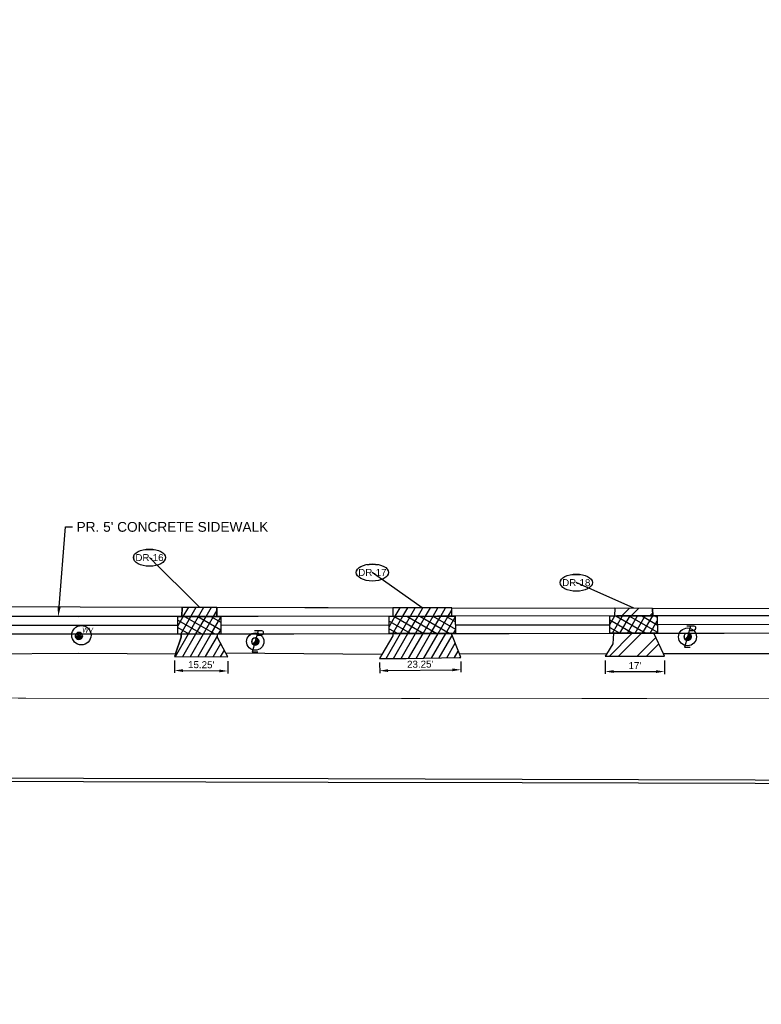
# Model space of a CAD drawing. Extents: x 193332 to 389459, y 288698 to 577709.
# Tile 7 of 10: x 194889 to 195102, y 288700 to 288982. Entities that reach past the tile are written whole.
import ezdxf
from ezdxf import colors
from ezdxf.entities.mleader import LeaderData, LeaderLine
from ezdxf.enums import TextEntityAlignment as Align
from ezdxf.math import Vec2, Vec3

# ---------------------------------------------------------------- set-up
doc = ezdxf.new("R2010")
doc.units = 0
doc.header["$MEASUREMENT"] = 0
doc.header["$PDSIZE"] = 5
doc.linetypes.add('c_p-bn-work-lim', pattern=[0.2, 0.1, -0.1])
for name, color, linetype, plot in [('0_Working', 4, 'Continuous', False), ('0_Working 4 Inch Length', 3, 'Continuous', False), ('0_Working Curb Ramp', 4, 'Continuous', False), ('0_Working Seeding', 3, 'Continuous', False)]:
    doc.layers.add(name, color=color, linetype=linetype, plot=plot)
for name, color, linetype in [('AN-Text-Notes-Balloon', 7, 'Continuous'), ('C_P-BN-Work-Lim', 2, 'c_p-bn-work-lim'), ('C_P-PV-Drive-Asph-Hatch', 228, 'Continuous'), ('C_P-PV-Drive-Conc', 254, 'Continuous'), ('C_P-PV-Drive-Conc-Hatch', 8, 'Continuous'), ('C_P-PV-Walk-Conc', 254, 'Continuous'), ('C_P-PV-Walk-Hatch-6IN', 250, 'Continuous'), ('C_P-PV-Walk-Text', 7, 'Continuous'), ('C_X-UT-Elec-Struc-WO', 7, 'Continuous'), ('C_X-UT-Wat-Struc', 154, 'Continuous'), ('C_X-UT-Wat-Struc-WO', 7, 'Continuous'), ('G_X-AN-Text-Dim', 251, 'Continuous')]:
    doc.layers.add(name, color=color, linetype=linetype)
doc.styles.add('CT_P-Dim', font='arial.ttf')
doc.styles.add('CT_P-Symb', font='arial.ttf')
doc.styles.add('CT_P-Text', font='arial.ttf')
doc.styles.add('CT_X-Symb-N', font='ARIALNI.TTF')
doc.styles.get("Standard").update_dxf_attribs({"font": 'simplex.shx'})
doc.dimstyles.new('CT_P-Dim-Eng_A', dxfattribs={"dimtxt": 0.1, "dimasz": 0.12, "dimexe": 0.035, "dimexo": 0.06, "dimgap": 0.035, "dimtad": 1, "dimdsep": 46, "dimtxsty": 'CT_P-Dim', "dimcen": 0, "dimclrd": 256, "dimclre": 256, "dimclrt": 256, "dimaunit": 1, "dimadec": 6, "dimazin": 0, "dimtfac": 0.75, "dimtix": 1, "dimtmove": 1, "dimatfit": 0, "dimfxl": 1, "dimtolj": 1, "dimtzin": 0, "dimlwd": -1, "dimlwe": -1, "dimarcsym": 0})
pattern_1 = [(59.99999999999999, (0, 0), (-1.623797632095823, 0.9375000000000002), [])]
pattern_2 = [(59.99999999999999, (0, 0), (-1.623797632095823, 0.9375000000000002), []), (150, (0, 0), (-0.9375000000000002, -1.623797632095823), [])]

# ---------------------------------------------------------------- blocks, each defined once
blk = doc.blocks.new('*D324')
at = {"layer": 'Defpoints', "color": 0, "transparency": 16777216}
for p in [(194933.7095521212, 288799.2325038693), (194948.9612145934, 288799.0823017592), (194948.921314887, 288795.0308483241)]:
    blk.add_point(p, dxfattribs=at)
at = {"layer": 'G_X-AN-Text-Dim', "transparency": 16777216}
for p, q in [((194933.6977348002, 288798.0325620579), (194933.6627589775, 288794.4810843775)), ((194948.9493972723, 288797.8823599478), (194948.9144214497, 288794.3308822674)), ((194936.0695360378, 288795.1574157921), (194946.5214312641, 288795.0544829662))]:
    blk.add_line(p, q, dxfattribs=at)
for points in [[(194936.0734751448, 288795.5573963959), (194936.0655969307, 288794.7574351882), (194933.6696524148, 288795.1810504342)], [(194946.5253703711, 288795.4544635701), (194946.517492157, 288794.6545023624), (194948.921314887, 288795.0308483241)]]:
    blk.add_solid(points, dxfattribs=at)
at = {"layer": 'G_X-AN-Text-Dim', "transparency": 16777216, "insert": (194941.3124330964, 288796.8270118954), "char_height": 2, "attachment_point": 5, "rotation": 359.4357553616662, "style": 'CT_P-Dim'}
blk.add_mtext("\\A1;15.25'", dxfattribs=at)
blk = doc.blocks.new('*D325')
at = {"layer": 'Defpoints', "color": 0, "transparency": 16777216}
for p in [(194992.3524218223, 288798.6549745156), (195015.5809057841, 288798.9282141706), (195015.6225022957, 288795.3920367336)]:
    blk.add_point(p, dxfattribs=at)
at = {"layer": 'G_X-AN-Text-Dim', "transparency": 16777216}
for p, q in [((194992.3665366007, 288797.4550575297), (194992.4022519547, 288794.4188455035)), ((195015.5950205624, 288797.7282971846), (195015.6307359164, 288794.6920851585)), ((194994.7938523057, 288795.1470266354), (195013.2226683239, 288795.3638071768))]:
    blk.add_line(p, q, dxfattribs=at)
for points in [[(194994.7891473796, 288795.546998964), (194994.7985572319, 288794.7470543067), (194992.394018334, 288795.1187970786)], [(195013.2179633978, 288795.7637795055), (195013.22737325, 288794.9638348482), (195015.6225022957, 288795.3920367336)]]:
    blk.add_solid(points, dxfattribs=at)
at = {"layer": 'G_X-AN-Text-Dim', "transparency": 16777216, "insert": (195003.9880076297, 288796.9771258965), "char_height": 2, "attachment_point": 5, "rotation": 0.6739465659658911, "style": 'CT_P-Dim'}
blk.add_mtext("\\A1;23.25'", dxfattribs=at)
blk = doc.blocks.new('*D309')
at = {"layer": 'Defpoints', "color": 0, "transparency": 16777216}
for p in [(195056.9530759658, 288799.2751602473), (195073.930168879, 288799.2597712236), (195073.9261886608, 288794.8688147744)]:
    blk.add_point(p, dxfattribs=at)
at = {"layer": 'G_X-AN-Text-Dim', "transparency": 16777216}
for p, q in [((195056.9519882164, 288798.0751607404), (195056.9484612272, 288794.1842040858)), ((195073.9290811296, 288798.0597717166), (195073.9255541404, 288794.168815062)), ((195059.3490947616, 288794.8820282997), (195071.5261896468, 288794.8709902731))]:
    blk.add_line(p, q, dxfattribs=at)
for points in [[(195059.3494573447, 288795.2820281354), (195059.3487321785, 288794.482028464), (195056.9490957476, 288794.8842037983)], [(195071.5265522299, 288795.2709901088), (195071.5258270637, 288794.4709904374), (195073.9261886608, 288794.8688147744)]]:
    blk.add_solid(points, dxfattribs=at)
at = {"layer": 'G_X-AN-Text-Dim', "transparency": 16777216, "insert": (195065.4391868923, 288796.5806013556), "char_height": 2, "attachment_point": 5, "rotation": 359.9480637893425, "style": 'CT_P-Dim'}
blk.add_mtext("\\A1;17'", dxfattribs=at)
blk = doc.blocks.new('C_P-AN-ML-Oval-L')
at = {"transparency": 16777216}
blk.add_wipeout([(0.18361845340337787, 0.06072959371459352), (0.19559400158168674, 0.05040263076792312), (0.20639877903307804, 0.03815130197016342), (0.2146310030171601, 0.02460991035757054), (0.2190127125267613, 0.012362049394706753), (0.2206212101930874, -0.0009294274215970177), (0.21876309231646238, -0.015254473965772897), (0.2135148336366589, -0.028808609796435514), (0.20544831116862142, -0.04136169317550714), (0.1955486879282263, -0.052399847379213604), (0.1836579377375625, -0.0626492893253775), (0.17076239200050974, -0.07157404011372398), (0.13952368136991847, -0.0876217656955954), (0.10799305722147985, -0.09872347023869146), (0.07499573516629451, -0.10653164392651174), (0.03816475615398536, -0.11159241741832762), (0.0006260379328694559, -0.11327288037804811), (-0.036420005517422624, -0.11163621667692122), (-0.07303490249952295, -0.10666267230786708), (-0.10509933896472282, -0.09919435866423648), (-0.13612894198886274, -0.08852520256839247), (-0.15088082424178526, -0.08190794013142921), (-0.16514719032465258, -0.0742365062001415), (-0.1783710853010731, -0.06564051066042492), (-0.19052379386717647, -0.05591429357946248), (-0.20245004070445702, -0.04353010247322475), (-0.21204603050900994, -0.02919619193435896), (-0.21741721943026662, -0.015577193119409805), (-0.2193539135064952, -0.000969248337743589), (-0.2174463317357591, 0.013534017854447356), (-0.21239396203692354, 0.02660885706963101), (-0.20546930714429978, 0.03772843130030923), (-0.19655270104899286, 0.0481863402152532), (-0.18421557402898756, 0.05928035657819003), (-0.1706655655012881, 0.06890041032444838), (-0.15533267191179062, 0.07771232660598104), (-0.13926074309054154, 0.08526351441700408), (-0.10588122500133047, 0.09701828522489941), (-0.0697357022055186, 0.10530698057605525), (-0.034894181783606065, 0.1098206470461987), (0.0006242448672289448, 0.11132421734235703), (0.03692001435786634, 0.10975403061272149), (0.07264519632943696, 0.10501330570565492), (0.10750990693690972, 0.0969125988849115), (0.13994398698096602, 0.08549480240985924), (0.17040477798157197, 0.0698483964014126)], dxfattribs=at)
blk.add_ellipse((0.0006291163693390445, -0.0009747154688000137), major_axis=(-0.2305741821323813, 0), ratio=0.5326205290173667, dxfattribs=at)
at = {"transparency": 16777216, "style": 'CT_P-Symb'}
blk.add_attdef('XX-X', text='', height=0.1, dxfattribs=at).set_placement((0.0006291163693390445, -0.0009747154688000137), align=Align.MIDDLE)
blk = doc.blocks.new('_None')
blk = doc.blocks.new('*D338')
at = {"layer": 'C_P-PV-Walk-Text', "transparency": 16777216}
for p, q in [((194659.7698745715, 288808.5830795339), (194659.7659954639, 288810.983076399)), ((194659.7661957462, 288806.1830704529), (194659.0737545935, 288806.1819512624)), ((194659.7678130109, 288805.1824717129), (194659.0753718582, 288805.1813525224)), ((194659.7737536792, 288806.1830826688), (194659.7753709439, 288805.1824839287)), ((194659.7792500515, 288802.7824870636), (194659.7831291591, 288800.3824901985))]:
    blk.add_line(p, q, dxfattribs=at)
for points in [[(194660.169874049, 288808.5837260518), (194659.369875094, 288808.582433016), (194659.7737536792, 288806.1830826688)], [(194660.179249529, 288802.7831335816), (194659.379250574, 288802.7818405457), (194659.7753709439, 288805.1824839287)]]:
    blk.add_solid(points, dxfattribs=at)
at = {"layer": 'Defpoints', "color": 0, "transparency": 16777216}
for p in [(194659.7753709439, 288805.1824839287), (194660.9661941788, 288806.1850100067), (194660.9678114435, 288805.1844112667)]:
    blk.add_point(p, dxfattribs=at)
at = {"layer": 'C_P-PV-Walk-Text', "transparency": 16777216, "insert": (389301.4956206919, 577613.1321056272), "char_height": 2, "attachment_point": 5, "rotation": 359, "style": 'CT_P-Dim'}
blk.add_mtext("\\A1;1'", dxfattribs=at)
blk = doc.blocks.new('C_X-UT-Wat-Valve-T-ADJ')
blk.add_wipeout([(5.684355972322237e-13, 0.046085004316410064), (-0.011927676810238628, 0.044514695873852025), (-0.023042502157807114, 0.03991078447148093), (-0.0325870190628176, 0.03258701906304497), (-0.039910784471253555, 0.023042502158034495), (-0.04451469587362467, 0.011927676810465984), (-0.04608500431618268, -3.410743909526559e-13), (-0.04451469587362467, -0.011927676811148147), (-0.03991078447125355, -0.023042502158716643), (-0.03258701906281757, -0.03258701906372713), (-0.023042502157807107, -0.03991078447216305), (-0.011927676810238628, -0.04451469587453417), (5.684243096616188e-13, -0.04608500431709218), (0.011927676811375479, -0.04451469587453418), (0.023042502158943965, -0.03991078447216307), (0.032587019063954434, -0.03258701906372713), (0.03991078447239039, -0.023042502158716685), (0.04451469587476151, -0.011927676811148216), (0.04608500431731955, -3.411576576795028e-13), (0.044514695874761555, 0.011927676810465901), (0.03991078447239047, 0.023042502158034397), (0.03258701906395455, 0.03258701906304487), (0.02304250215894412, 0.039910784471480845), (0.011927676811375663, 0.044514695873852)]).dxf.layer = 'C_X-UT-Wat-Struc-WO'
at = {"flags": 128}
blk.add_lwpolyline([(0.05103124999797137, -3.410596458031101e-13, 0.9999999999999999), (-0.05103124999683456, -3.410533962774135e-13, 0.9999999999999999)], format="xyb", close=True, dxfattribs=at)
at = {"insert": (0.04735822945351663, 0.1178278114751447), "char_height": 0.07, "width": 0.07784075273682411, "attachment_point": 1, "style": 'CT_X-Symb-N', "bg_fill": 3, "box_fill_scale": 1.1, "bg_fill_color": 256, "bg_fill_transparency": 0}
blk.add_mtext('WV', dxfattribs=at)
h = blk.add_hatch(color=248)
h.dxf.hatch_style = 1
h.paths.add_polyline_path([(-0.05103124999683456, -3.410535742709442e-13), (0.05103124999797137, -3.410605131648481e-13), (0.05005069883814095, -0.00995570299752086), (0.04714672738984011, -0.01952881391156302), (0.04243093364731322, -0.02835144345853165), (0.03608454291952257, -0.03608454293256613), (0.02835144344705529, -0.04243093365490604), (0.01952881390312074, -0.04714672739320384), (0.009955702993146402, -0.05005069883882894), (5.684341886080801e-13, -0.05103124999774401), (-0.009955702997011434, -0.05005069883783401), (-0.01952881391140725, -0.04714672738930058), (-0.02835144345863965, -0.04243093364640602), (-0.03608454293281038, -0.03608454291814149), (-0.04243093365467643, -0.02835144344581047), (-0.04714672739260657, -0.01952881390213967), (-0.05005069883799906, -0.009955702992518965)])
for p, q in [((-0.03608454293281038, -0.03608454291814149), (0.03608454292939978, 0.03608454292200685)), ((0.03608454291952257, -0.03608454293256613), (-0.03608454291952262, 0.03608454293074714))]:
    blk.add_line(p, q)
at = {"color": 153, "linetype": 'Continuous'}
blk.add_lwpolyline([(-0.05103124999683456, -3.410535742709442e-13), (0.05103124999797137, -3.410605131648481e-13), (0.05005069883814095, -0.00995570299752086), (0.04714672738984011, -0.01952881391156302), (0.04243093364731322, -0.02835144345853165), (0.03608454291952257, -0.03608454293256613), (0.02835144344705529, -0.04243093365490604), (0.01952881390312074, -0.04714672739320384), (0.009955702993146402, -0.05005069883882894), (5.684341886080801e-13, -0.05103124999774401), (-0.009955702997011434, -0.05005069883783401), (-0.01952881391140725, -0.04714672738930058), (-0.02835144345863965, -0.04243093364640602), (-0.03608454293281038, -0.03608454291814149), (-0.04243093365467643, -0.02835144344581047), (-0.04714672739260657, -0.01952881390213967), (-0.05005069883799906, -0.009955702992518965)], close=True, dxfattribs=at)
blk = doc.blocks.new('_C_P-UT-TELE-POLE ADJ')
blk.add_wipeout([(0.0007890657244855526, 0.05206151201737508), (0.008590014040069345, 0.051354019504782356), (0.017467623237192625, 0.0490500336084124), (0.02478300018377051, 0.045791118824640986), (0.03229896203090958, 0.04083871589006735), (0.03824962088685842, 0.03532690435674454), (0.043090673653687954, 0.029226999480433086), (0.047812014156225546, 0.020616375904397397), (0.05013752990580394, 0.01404463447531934), (0.05194561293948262, 0.003560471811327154), (0.05174995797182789, -0.005741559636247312), (0.049584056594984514, -0.015888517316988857), (0.046120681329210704, -0.02416415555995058), (0.041362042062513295, -0.03162601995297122), (0.03696832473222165, -0.03666560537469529), (0.02958298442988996, -0.04284706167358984), (0.02388628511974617, -0.04626520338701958), (0.01574190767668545, -0.04963079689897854), (0.006820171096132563, -0.05161888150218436), (-0.0022586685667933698, -0.05201847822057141), (-0.01045915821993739, -0.05100617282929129), (-0.020531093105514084, -0.047848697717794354), (-0.028959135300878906, -0.04327114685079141), (-0.034465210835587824, -0.039027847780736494), (-0.04096052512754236, -0.032144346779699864), (-0.04645912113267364, -0.023506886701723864), (-0.0497491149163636, -0.015363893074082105), (-0.05182142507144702, -0.00505604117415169), (-0.0516699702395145, 0.006421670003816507), (-0.04866044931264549, 0.018525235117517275), (-0.043604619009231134, 0.028454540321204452), (-0.03800536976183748, 0.035589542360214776), (-0.02966555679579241, 0.04278993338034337), (-0.02180336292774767, 0.04728252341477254), (-0.013795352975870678, 0.050206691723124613), (-0.007750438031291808, 0.051487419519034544)]).dxf.layer = 'C_X-UT-Elec-Struc-WO'
h = blk.add_hatch(color=248)
h.dxf.hatch_style = 1
edge = h.paths.add_edge_path()
edge.add_line((-0.03937700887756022, -0.03937700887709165), (0.0393770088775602, 0.03937700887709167))
edge.add_arc((2.42861286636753e-17, -5.204170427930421e-18), 0.05568750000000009, -90, 44.99999999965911, ccw=False)
edge.add_arc((-1.387778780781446e-17, 6.938893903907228e-18), 0.0556875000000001, 224.9999999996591, 270, ccw=False)
at = {"flags": 128}
blk.add_lwpolyline([(0.02796404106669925, 0.1000276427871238), (0.0820729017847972, 0.1000276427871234, 0.2117236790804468), (0.1203854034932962, 0.1164458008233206, 0.6747694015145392), (0.1009181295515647, 0.1657007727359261), (-0.01303437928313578, 0.1657007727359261)], format="xyb", dxfattribs=at)
for points in [[(0.04696668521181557, 0.1657007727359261), (0, -1.387778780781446e-17)], [(-0.01637964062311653, -0.05322410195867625), (-0.04571854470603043, -0.1546193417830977), (0.03945575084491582, -0.1546193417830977)]]:
    blk.add_lwpolyline(points, dxfattribs=at)
for points in [[(-0.05568750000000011, 6.819751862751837e-18, 0.9999999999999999), (0.05568750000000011, 0, 0.9999999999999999)], [(-0.03937700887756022, -0.03937700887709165), (0.0393770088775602, 0.03937700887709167, -0.6681786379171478), (0, -0.05568750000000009, -0.1989123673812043)]]:
    blk.add_lwpolyline(points, format="xyb", close=True, dxfattribs=at)

msp = doc.modelspace()

# ---------------------------------------------------------------- hatches: boundary and pattern name
at = {"layer": 'C_P-PV-Drive-Asph-Hatch', "transparency": 33554559}
h = msp.add_hatch(dxfattribs=at)
h.set_pattern_fill('ANSI32', color=250, scale=0.75)
h.set_pattern_definition([(45, (0, 0), (-3.97747564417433, 3.97747564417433), []), (45, (2.651650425, 0), (-3.97747564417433, 3.97747564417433), [])])
h.paths.add_polyline_path([(195059.7061979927, 288812.9968822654), (195059.5758865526, 288810.8286764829), (195070.5577736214, 288810.8464267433), (195070.5220611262, 288812.9695402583)])
h.paths.add_polyline_path([(195059.2753523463, 288805.8281945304), (195059.0940199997, 288802.8110699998), (195057.3168700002, 288799.8759900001), (195056.9530759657, 288799.2751602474), (195073.930168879, 288799.2597712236), (195073.5926899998, 288799.9846200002), (195070.8632878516, 288805.8469240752)])
at = {"layer": 'C_P-PV-Drive-Conc-Hatch'}
h = msp.add_hatch(dxfattribs=at)
h.set_pattern_fill('ANSI31', color=256, scale=0.75, angle=15)
h.set_pattern_definition(pattern_1)
h.paths.add_polyline_path([(194935.7570052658, 288810.6285453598), (194935.8516282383, 288813.3221824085), (194945.7594576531, 288813.2971357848), (194945.8210461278, 288810.6448120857)])
h.paths.add_polyline_path([(194935.5813538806, 288805.6282682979), (194935.55063, 288804.7536499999), (194933.9366600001, 288799.9135699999), (194933.7095521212, 288799.2325038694), (194948.9612145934, 288799.0823017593), (194948.3972299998, 288800.1273400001), (194945.9604199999, 288804.6426399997), (194945.9371444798, 288805.6450063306)])
h = msp.add_hatch(dxfattribs=at)
h.set_pattern_fill('ANSI31', color=256, scale=0.75, angle=15)
h.set_pattern_definition(pattern_1)
h.paths.add_polyline_path([(194996.1388205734, 288813.1619063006), (194996.1363894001, 288810.7261378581), (195013.0320216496, 288810.7534466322), (195013.0194713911, 288813.1158008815)])
h.paths.add_polyline_path([(194996.1313988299, 288805.7261351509), (194996.1307399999, 288805.0660600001), (194993.0282700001, 288799.8017600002), (194992.3524218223, 288798.6549745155), (195000.01719, 288798.5794899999), (195015.1673900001, 288798.9232700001), (195015.5809057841, 288798.9282141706), (195015.1920099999, 288799.9426099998), (195013.0599099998, 288805.50398), (195013.0585844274, 288805.7534945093)])
at = {"layer": 'C_P-PV-Walk-Hatch-6IN'}
h = msp.add_hatch(dxfattribs=at)
h.set_pattern_fill('ANSI37', color=256, scale=0.75, angle=15)
h.set_pattern_definition(pattern_2)
h.paths.add_polyline_path([(194934.5813551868, 288805.626652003), (194934.5732736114, 288810.6266320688), (194946.9290615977, 288810.6466029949), (194946.9371457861, 288805.6450063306)])
h = msp.add_hatch(dxfattribs=at)
h.set_pattern_fill('ANSI37', color=256, scale=0.75, angle=15)
h.set_pattern_definition(pattern_2)
h.paths.add_polyline_path([(194995.1314001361, 288805.724518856), (194995.1233159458, 288810.7261167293), (195014.0320271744, 288810.7550629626), (195014.0585899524, 288805.7551108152)])
h = msp.add_hatch(dxfattribs=at)
h.set_pattern_fill('ANSI37', color=256, scale=0.75, angle=15)
h.set_pattern_definition(pattern_2)
h.paths.add_polyline_path([(195058.27535104, 288805.8281945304), (195058.2672720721, 288810.8265613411), (195071.855207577, 288810.8469074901), (195071.8632865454, 288805.84854037)])

# ---------------------------------------------------------------- linework, layer by layer
at = {"layer": '0_Working'}
for centre, radius in [((194956.77096, 288803.45494), 2.463353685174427), ((195080.5061, 288804.8016799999), 2.55158207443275)]:
    msp.add_circle(centre, radius, dxfattribs=at)
at = {"layer": '0_Working 4 Inch Length', "flags": 128}
for points in [[(194946.9331036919, 288808.1458046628), (194995.1273580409, 288808.2253177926)], [(195014.0453085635, 288808.2550868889), (195058.2714284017, 288808.2550868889)]]:
    msp.add_lwpolyline(points, dxfattribs=at)
at = {"layer": '0_Working Curb Ramp'}
for points in [[(194934.5813551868, 288805.626652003), (194934.5732736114, 288810.6266320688), (194946.9290615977, 288810.6466029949), (194946.9371457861, 288805.6450063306)], [(194995.1314001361, 288805.724518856), (194995.1233159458, 288810.7261167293), (195014.0320271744, 288810.7550629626), (195014.0585899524, 288805.7551108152)], [(195058.27535104, 288805.8281945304), (195058.2672720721, 288810.8265613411), (195071.855207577, 288810.8469074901), (195071.8632865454, 288805.84854037)]]:
    msp.add_lwpolyline(points, close=True, dxfattribs=at)
at = {"layer": '0_Working Seeding', "flags": 128}
for points in [[(194877.3579441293, 288810.6522122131), (194877.3579441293, 288813.4711908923), (194935.8516282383, 288813.3221824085), (194935.7570052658, 288810.6285453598)], [(194945.8210461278, 288810.6448120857), (194945.8210461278, 288813.2969800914), (194996.1388205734, 288813.1619063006), (194996.1388205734, 288811.0001221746), (194996.1363909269, 288810.7276675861)], [(195013.0320211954, 288810.7535321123), (195013.0320211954, 288813.1157666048), (195059.7061979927, 288812.9968822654), (195059.5758865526, 288810.8286764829)], [(195070.5220611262, 288812.9695402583), (195070.5577736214, 288810.8464267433), (195124.6974685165, 288810.9341872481), (195124.6933960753, 288812.8277962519)]]:
    msp.add_lwpolyline(points, close=True, dxfattribs=at)
at = {"layer": '0_Working Seeding', "elevation": 1112.142, "flags": 128}
msp.add_lwpolyline([(195015.1920099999, 288799.9426099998), (195013.0599099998, 288805.50398), (195013.0585844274, 288805.7534945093), (195059.2753523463, 288805.8281945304), (195059.0940199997, 288802.8110699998), (195057.3168700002, 288799.8759900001)], close=True, dxfattribs=at)
at = {"layer": 'C_P-BN-Work-Lim', "color": 7, "const_width": 0.2, "flags": 128}
msp.add_lwpolyline([(194622.1893997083, 288787.330492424), (194631.1713, 288787.25134), (194677.80404, 288787.3561099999), (194720.69787, 288787.0872299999), (194765.01748, 288787.1722099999), (194811.78713, 288787.36424), (194858.31907, 288787.38157), (194906.01071, 288787.1927), (194950.22397, 288787.23116), (194998.84679, 288787.16472), (195044.75145, 288787.1676899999), (195084.6716, 288787.1482600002), (195129.70928, 288787.03653), (195174.97464, 288786.87637), (195219.01537, 288786.97513), (195258.53387, 288786.79562), (195304.58188, 288787.1776299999), (195354.04688, 288786.59824), (195400.59061, 288787.2306), (195451.24483, 288786.67755), (195496.30085, 288786.51709), (195540.88984, 288786.3366599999), (195590.26658, 288786.24077), (195635.67551, 288786.5384899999), (195683.12708, 288786.25501), (195692.2527450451, 288786.3392554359), (195692.0190649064, 288811.652041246), (195672.6558843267, 288811.4096231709), (195597.6269114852, 288811.6047135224), (195537.6118254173, 288811.7584576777), (195472.585468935, 288811.9330094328), (195412.5703894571, 288812.087082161), (195342.5425240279, 288812.2618985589), (195277.5161609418, 288812.4361231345), (195217.501081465, 288812.5901966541), (195152.484362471, 288812.7543827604), (195082.4567011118, 288812.9393700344), (195017.4301405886, 288813.1037542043), (194957.4152585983, 288813.2676703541), (194892.3886980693, 288813.432055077), (194829.3729107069, 288813.5961302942), (194759.3452493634, 288813.7811191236), (194694.3288584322, 288813.9453006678), (194643.7719542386, 288814.0795878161), (194603.0621451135, 288814.1841038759), (194603.0392635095, 288787.4992517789), (194213.80532, 288787.64447), (193817.1531306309, 288787.8325868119), (193817.3272139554, 288764.040245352), (193975.2598955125, 288765.1148454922), (194035.3172022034, 288765.5604950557), (194095.3340855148, 288765.4963026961), (194155.3492957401, 288765.3323764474), (194212.3636740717, 288765.1886268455), (194272.3889298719, 288765.0346731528), (194332.4043375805, 288764.8805891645), (194392.4194172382, 288764.7265119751), (194452.4446730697, 288764.5725590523), (194512.459555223, 288764.4086408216), (194572.4848044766, 288764.2543603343), (194622.1278967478, 288764.1253924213)], close=True, dxfattribs=at)
at = {"layer": 'C_P-PV-Drive-Asph-Hatch', "color": 250, "transparency": 33554559, "flags": 128}
for points in [[(195059.7061979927, 288812.9968822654), (195059.5758865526, 288810.8286764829), (195070.5577736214, 288810.8464267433), (195070.5220611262, 288812.9695402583)], [(195059.2753523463, 288805.8281945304), (195059.0940199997, 288802.8110699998), (195057.3168700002, 288799.8759900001), (195056.9530759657, 288799.2751602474), (195073.930168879, 288799.2597712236), (195073.5926899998, 288799.9846200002), (195070.8632878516, 288805.8469240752)]]:
    msp.add_lwpolyline(points, close=True, dxfattribs=at)
at = {"layer": 'C_P-PV-Drive-Conc', "flags": 128}
for points in [[(194935.7570052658, 288810.6285453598), (194935.8516282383, 288813.3221824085), (194945.7594576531, 288813.2971357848), (194945.8210461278, 288810.6448120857)], [(194996.1388205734, 288813.1619063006), (194996.1363894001, 288810.7261378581), (195013.0320216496, 288810.7534466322), (195013.0194713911, 288813.1158008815)], [(194935.5813538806, 288805.6282682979), (194935.55063, 288804.7536499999), (194933.9366600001, 288799.9135699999), (194933.7095521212, 288799.2325038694), (194948.9612145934, 288799.0823017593), (194948.3972299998, 288800.1273400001), (194945.9604199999, 288804.6426399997), (194945.9371444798, 288805.6450063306)], [(194996.1313988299, 288805.7261351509), (194996.1307399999, 288805.0660600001), (194993.0282700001, 288799.8017600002), (194992.3524218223, 288798.6549745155), (195000.01719, 288798.5794899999), (195015.1673900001, 288798.9232700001), (195015.5809057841, 288798.9282141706), (195015.1920099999, 288799.9426099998), (195013.0599099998, 288805.50398), (195013.0585844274, 288805.7534945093)]]:
    msp.add_lwpolyline(points, close=True, dxfattribs=at)
at = {"layer": 'C_P-PV-Walk-Hatch-6IN', "flags": 128}
for points in [[(194934.5813551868, 288805.626652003), (194934.5732736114, 288810.6266320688), (194946.9290615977, 288810.6466029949), (194946.9371457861, 288805.6450063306)], [(194995.1314001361, 288805.724518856), (194995.1233159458, 288810.7261167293), (195014.0320271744, 288810.7550629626), (195014.0585899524, 288805.7551108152)], [(195058.27535104, 288805.8281945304), (195058.2672720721, 288810.8265613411), (195071.855207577, 288810.8469074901), (195071.8632865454, 288805.84854037)]]:
    msp.add_lwpolyline(points, close=True, dxfattribs=at)
at = {"layer": 'Defpoints', "color": 2, "flags": 128}
msp.add_lwpolyline([(194332.4069049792, 288765.8805858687), (194392.4219845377, 288765.7265086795), (194452.4472378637, 288765.5725557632), (194512.4622865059, 288765.4086370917), (194572.4873747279, 288765.2543570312), (194647.5062058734, 288765.0594654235), (194717.5339700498, 288764.8846459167), (194782.5506704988, 288764.7102877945), (194847.5669051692, 288764.5461070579), (194907.5921994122, 288764.3918278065), (194977.6097622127, 288764.207371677), (195033.1439873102, 288764.0634605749), (195133.1858283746, 288763.806225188), (195179.7408348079, 288763.6826682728), (195244.767267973, 288763.5179570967), (195299.7814488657, 288763.374310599), (195359.8070555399, 288763.220366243)], dxfattribs=at)
at = {"layer": 'Defpoints', "flags": 128}
msp.add_lwpolyline([(194332.4043375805, 288764.8805891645), (194392.4194172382, 288764.7265119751), (194452.4446730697, 288764.5725590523), (194512.459555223, 288764.4086408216), (194572.4848044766, 288764.2543603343), (194647.5036079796, 288764.059468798), (194717.5314736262, 288763.8846490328), (194782.5479887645, 288763.7102913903), (194847.5643799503, 288763.5461102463), (194907.5896291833, 288763.3918311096), (194977.6071277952, 288763.2073751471), (195033.1413959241, 288763.0634639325), (195133.1832571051, 288762.8062284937), (195179.7381808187, 288762.6826717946), (195244.764734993, 288762.5179603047), (195299.7788377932, 288762.3743140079), (195359.803765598, 288762.2203713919)], dxfattribs=at)

# ---------------------------------------------------------------- dimensions: what is measured, and where the dimension line sits
at = {"layer": 'G_X-AN-Text-Dim'}
dim = msp.add_aligned_dim(p1=(194933.7095521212, 288799.2325038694), p2=(194948.9612145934, 288799.0823017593), distance=-4.051649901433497, dimstyle='CT_P-Dim-Eng_A', override={"dimpost": "'"}, dxfattribs=at)
dim.commit()
dim.dimension.update_dxf_attribs({"geometry": '*D324', "text_midpoint": (194941.3124330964, 288796.8270118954)})
for p1, p2, distance, text, picture, middle in [((195056.9530759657, 288799.2751602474), (195073.930168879, 288799.2597712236), -4.390958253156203, "17'", '*D309', (195065.4391868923, 288796.5806013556)), ((194992.3524218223, 288798.6549745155), (195015.5809057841, 288798.9282141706), -3.536422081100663, "23.25'", '*D325', (195003.9880076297, 288796.9771258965))]:
    dim = msp.add_aligned_dim(p1=p1, p2=p2, distance=distance, text=text, dimstyle='CT_P-Dim-Eng_A', override={"dimpost": "'"}, dxfattribs=at)
    dim.commit()
    dim.dimension.update_dxf_attribs({"geometry": picture, "text_midpoint": middle})

# ---------------------------------------------------------------- leaders
at = {"layer": 'AN-Text-Notes-Balloon'}
ml = msp.add_multileader_block('Standard', dxfattribs=at)
ml.set_content('C_P-AN-ML-Oval-L', color=256, scale=20)
ml.set_attribute('XX-X', 'DR-16', width=0)
ml.set_leader_properties(color=256, linetype='ByLayer', lineweight=-1)
ml.set_arrow_properties(name='NONE')
ml.build(insert=Vec2(0, 0))
ml.multileader.update_dxf_attribs({"has_dogleg": 0, "text_right_attachment_type": 3, "dogleg_length": 0.06, "arrow_head_size": 2.4, "scale": 20, "block_connection_type": 1})
ctx = ml.context
ctx.base_point, ctx.scale, ctx.char_height, ctx.arrow_head_size, ctx.landing_gap_size, ctx.plane_origin = Vec3(194926.4889717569, 288827.5234335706), 20, 1.6, 2.4, 0.5, Vec3(194921.2972509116, 288827.9883008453)
ctx.right_attachment, ctx.attachment_type = 3, 1
notes = []
notes.append((ctx, [(1, (1, 1, 0), (194927.6889717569, 288827.5234335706), (-1, 0), 1.2, [(0, [(194940.8055429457, 288813.3096590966)], 0, [])])]))
ctx.block.insert = Vec3(194926.4889717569, 288827.5234335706)
ml = msp.add_multileader_block('Standard', dxfattribs=at)
ml.set_content('C_P-AN-ML-Oval-L', color=256, scale=20)
ml.set_attribute('XX-X', 'DR-17', width=0)
ml.set_leader_properties(color=256, linetype='ByLayer', lineweight=-1)
ml.set_arrow_properties(name='NONE')
ml.build(insert=Vec2(0, 0))
ml.multileader.update_dxf_attribs({"has_dogleg": 0, "text_right_attachment_type": 3, "dogleg_length": 0.06, "arrow_head_size": 2.4, "scale": 20, "block_connection_type": 1})
ctx = ml.context
ctx.base_point, ctx.scale, ctx.char_height, ctx.arrow_head_size, ctx.landing_gap_size, ctx.plane_origin = Vec3(194990.2827612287, 288823.2712399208), 20, 1.6, 2.4, 0.5, Vec3(194985.0910403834, 288823.7361071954)
ctx.right_attachment, ctx.attachment_type = 3, 1
notes.append((ctx, [(1, (1, 1, 0), (194991.4827612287, 288823.2712399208), (-1, 0), 1.2, [(0, [(195004.5791459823, 288813.1388535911)], 0, [])])]))
ctx.block.insert = Vec3(194990.2827612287, 288823.2712399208)
ml = msp.add_multileader_block('Standard', dxfattribs=at)
ml.set_content('C_P-AN-ML-Oval-L', color=256, scale=20)
ml.set_attribute('XX-X', 'DR-18', width=0)
ml.set_leader_properties(color=256, linetype='ByLayer', lineweight=-1)
ml.set_arrow_properties(name='NONE')
ml.build(insert=Vec2(0, 0))
ml.multileader.update_dxf_attribs({"has_dogleg": 0, "text_right_attachment_type": 3, "dogleg_length": 0.06, "arrow_head_size": 2.4, "scale": 20, "block_connection_type": 1})
ctx = ml.context
ctx.base_point, ctx.scale, ctx.char_height, ctx.arrow_head_size, ctx.landing_gap_size, ctx.plane_origin = Vec3(195048.6470995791, 288820.3517975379), 20, 1.6, 2.4, 0.5, Vec3(195045.5730032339, 288818.8762991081)
ctx.right_attachment, ctx.attachment_type = 3, 1
notes.append((ctx, [(1, (1, 1, 0), (195049.8470995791, 288820.3517975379), (-1, 0), 1.2, [(0, [(195065.1141295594, 288812.9832112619)], 0, [])])]))
ctx.block.insert = Vec3(195048.6470995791, 288820.3517975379)
at = {"layer": 'C_P-PV-Walk-Text'}
ml = msp.add_multileader_mtext('Standard', dxfattribs=at)
ml.set_content('PR. SCHOOL CROSSING AHEAD ASSEMBLY SIGN\\PS1-1\\PS4-3P\\PW16-2APS', color=256, style='CT_P-Text')
ml.set_leader_properties(color=256)
ml.build(insert=Vec2(0, 0))
ml.multileader.update_dxf_attribs({"dogleg_length": 0.1, "arrow_head_size": 2.8, "scale": 20})
ctx = ml.context
ctx.base_point, ctx.scale, ctx.char_height, ctx.arrow_head_size, ctx.landing_gap_size, ctx.plane_origin = Vec3(194790.7231639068, 288859.2770082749), 20, 2.8, 2.8, 1.2, Vec3(194924.815235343, 288888.2879607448)
notes.append((ctx, [(0, (1, 1, 0), (194788.7231639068, 288859.2770082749), (1, 0), 2, [(0, [(194762.3860708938, 288814.1510423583)], 0, [])])]))
ctx.mtext.insert, ctx.mtext.width, ctx.mtext.defined_height, ctx.mtext.flow_direction = Vec3(194791.9231639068, 288860.7008827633), 35.24764529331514, 1.017053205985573, 5
ml = msp.add_multileader_mtext('Standard', dxfattribs=at)
ml.set_content("PR. 5' CONCRETE SIDEWALK", color=256, style='CT_P-Text')
ml.set_leader_properties(color=256)
ml.build(insert=Vec2(0, 0))
ml.multileader.update_dxf_attribs({"text_right_attachment_type": 3, "dogleg_length": 0.1, "arrow_head_size": 2.8, "scale": 20})
ctx = ml.context
ctx.base_point, ctx.scale, ctx.char_height, ctx.arrow_head_size, ctx.landing_gap_size, ctx.plane_origin = Vec3(194904.430832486, 288836.2782440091), 20, 2.8, 2.8, 1.2, Vec3(194987.9166582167, 288850.0968838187)
ctx.right_attachment = 3
notes.append((ctx, [(0, (1, 1, 0), (194902.430832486, 288836.2782440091), (1, 0), 2, [(0, [(194900.3966484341, 288810.5954849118)], 0, [])])]))
ctx.mtext.insert, ctx.mtext.width, ctx.mtext.defined_height, ctx.mtext.flow_direction = Vec3(194905.630832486, 288837.7021184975), 39.41655938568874, 12.33208149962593, 5
ml = msp.add_multileader_mtext('Standard', dxfattribs=at)
ml.set_content("PR. 5' CONCRETE SIDEWALK", color=256, style='CT_P-Text')
ml.set_leader_properties(color=256)
ml.build(insert=Vec2(0, 0))
ml.multileader.update_dxf_attribs({"dogleg_length": 0.1, "arrow_head_size": 2.8, "scale": 20})
ctx = ml.context
ctx.base_point, ctx.scale, ctx.char_height, ctx.arrow_head_size, ctx.landing_gap_size, ctx.plane_origin = Vec3(195539.1732333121, 288829.9967051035), 20, 2.8, 2.8, 1.2, Vec3(195686.4574386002, 288848.5794194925)
ctx.text_align_type = 2
notes.append((ctx, [(1, (1, 1, 0), (195576.6269850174, 288829.9967051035), (-1, 0), 2, [(0, [(195591.8614856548, 288811.1157131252)], 0, [])])]))
ctx.mtext.insert, ctx.mtext.width, ctx.mtext.defined_height, ctx.mtext.alignment, ctx.mtext.flow_direction = Vec3(195573.4269850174, 288831.4205795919), 39.41655938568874, 12.33208149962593, 3, 5
ml = msp.add_multileader_mtext('Standard', dxfattribs=at)
ml.set_content("10' SIDEWALK TRANSITION FROM 5' TO 4' BETWEEN STA 2+66.90' AND 3+09.50'", color=256, style='CT_P-Text')
ml.set_leader_properties(color=256)
ml.build(insert=Vec2(0, 0))
ml.multileader.update_dxf_attribs({"text_right_attachment_type": 3, "dogleg_length": 0.1, "arrow_head_size": 2.8, "scale": 20})
ctx = ml.context
ctx.base_point, ctx.scale, ctx.char_height, ctx.arrow_head_size, ctx.landing_gap_size, ctx.plane_origin = Vec3(194118.9071308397, 288795.6200429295), 20, 2.8, 2.8, 1.2, Vec3(194197.6572404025, 288806.1686828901)
ctx.right_attachment = 3
notes.append((ctx, [(0, (1, 1, 0), (194116.9071308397, 288795.6200429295), (1, 0), 2, [(1, [(194084.0414621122, 288771.50672157), (194126.7115862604, 288771.410175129)], 0, [])])]))
ctx.mtext.insert, ctx.mtext.width, ctx.mtext.defined_height, ctx.mtext.flow_direction = Vec3(194120.1071308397, 288797.0448723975), 78.15678581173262, 1.017053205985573, 5
ml = msp.add_multileader_mtext('Standard', dxfattribs=at)
ml.set_content('PR. SCHOOL CROSSING AHEAD ASSEMBLY SIGN\\PS1-1\\PS4-3P\\PW16-2APS', color=256, style='CT_P-Text')
ml.set_leader_properties(color=256)
ml.build(insert=Vec2(0, 0))
ml.multileader.update_dxf_attribs({"dogleg_length": 0.1, "arrow_head_size": 2.8, "scale": 20})
ctx = ml.context
ctx.base_point, ctx.scale, ctx.char_height, ctx.arrow_head_size, ctx.landing_gap_size, ctx.plane_origin = Vec3(194400.9886489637, 288748.0047259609), 20, 2.8, 2.8, 1.2, Vec3(194441.223547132, 288785.9574386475)
notes.append((ctx, [(0, (1, 1, 0), (194398.9886489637, 288748.0047259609), (1, 0), 2, [(0, [(194391.1134989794, 288772.8662975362)], 0, [])])]))
ctx.mtext.insert, ctx.mtext.width, ctx.mtext.defined_height, ctx.mtext.flow_direction = Vec3(194402.1886489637, 288749.4286004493), 45.86128785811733, 1.017053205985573, 5
ml = msp.add_multileader_mtext('Standard', dxfattribs=at)
ml.set_content('EX. SCHOOL SIGN TO BE REPLACED WITH SOLAR FLASHING SCHOOL CROSSING ASSEMBLY SIGN\\PS1-1 AND \\PW16-7P\\P ', color=256, style='CT_P-Text')
ml.set_leader_properties(color=256)
ml.build(insert=Vec2(0, 0))
ml.multileader.update_dxf_attribs({"dogleg_length": 0.1, "arrow_head_size": 2.8, "scale": 20})
ctx = ml.context
ctx.base_point, ctx.scale, ctx.char_height, ctx.arrow_head_size, ctx.landing_gap_size, ctx.plane_origin = Vec3(194593.1896974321, 288711.1483985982), 20, 2.8, 2.8, 1.2, Vec3(194678.9172279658, 288744.4728061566)
notes.append((ctx, [(0, (1, 1, 0), (194591.1896974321, 288711.1483985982), (1, 0), 2, [(0, [(194580.73062, 288772.20418)], 0, [])])]))
ctx.mtext.insert, ctx.mtext.width, ctx.mtext.defined_height, ctx.mtext.flow_direction = Vec3(194594.3896974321, 288712.5483985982), 47.20207912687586, 2.196395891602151, 5
ml = msp.add_multileader_mtext('Standard', dxfattribs=at)
ml.set_content("PR. 5' CONCRETE SIDEWALK", color=256, style='CT_P-Text')
ml.set_leader_properties(color=256)
ml.build(insert=Vec2(0, 0))
ml.multileader.update_dxf_attribs({"text_right_attachment_type": 3, "dogleg_length": 0.1, "arrow_head_size": 2.8, "scale": 20})
ctx = ml.context
ctx.base_point, ctx.scale, ctx.char_height, ctx.arrow_head_size, ctx.landing_gap_size, ctx.plane_origin = Vec3(194400.7423634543, 288721.7565058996), 20, 2.8, 2.8, 1.2, Vec3(194483.7803885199, 288760.4241511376)
ctx.right_attachment = 3
notes.append((ctx, [(0, (1, 1, 0), (194398.7423634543, 288721.7565058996), (1, 0), 2, [(0, [(194383.9185710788, 288765.7483395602)], 0, [])])]))
ctx.mtext.insert, ctx.mtext.width, ctx.mtext.defined_height, ctx.mtext.flow_direction = Vec3(194401.9423634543, 288723.180380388), 39.41655938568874, 12.33208149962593, 5
ml = msp.add_multileader_mtext('Standard', dxfattribs=at)
ml.set_content('EX. 36" TREE TO BE REMOVED', color=256, style='CT_P-Text')
ml.set_leader_properties(color=256)
ml.build(insert=Vec2(0, 0))
ml.multileader.update_dxf_attribs({"text_right_attachment_type": 3, "dogleg_length": 0.1, "arrow_head_size": 2.8, "scale": 20})
ctx = ml.context
ctx.base_point, ctx.scale, ctx.char_height, ctx.arrow_head_size, ctx.landing_gap_size, ctx.plane_origin = Vec3(194469.9090516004, 288746.6469416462), 20, 2.8, 2.8, 1.2, Vec3(194472.6998748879, 288777.5542342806)
ctx.right_attachment = 3
notes.append((ctx, [(0, (1, 1, 0), (194467.9090516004, 288746.6469416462), (1, 0), 2, [(0, [(194431.6033477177, 288759.9653425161)], 0, [])])]))
ctx.mtext.insert, ctx.mtext.width, ctx.mtext.defined_height, ctx.mtext.flow_direction = Vec3(194471.1090516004, 288748.0708161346), 37.29130150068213, 1.017053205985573, 5
for ctx, leaders in notes:
    for number, flags, end, landing, length, lines in leaders:
        leader = LeaderData()
        leader.index, (leader.has_last_leader_line, leader.has_dogleg_vector, leader.attachment_direction) = number, flags
        leader.last_leader_point, leader.dogleg_vector, leader.dogleg_length = Vec3(end), Vec3(landing), length
        for number, points, colour, breaks in lines:
            line = LeaderLine()
            line.index, line.vertices, line.color, line.breaks = number, Vec3.list(points), colors.encode_raw_color(colour), breaks
            leader.lines.append(line)
        ctx.leaders.append(leader)

# ---------------------------------------------------------------- next in the draw order: block references
at = {"layer": 'C_X-UT-Wat-Struc', "xscale": 20, "yscale": 20}
msp.add_blockref('C_X-UT-Wat-Valve-T-ADJ', (194906.29864, 288805.08094), dxfattribs=at)

# ---------------------------------------------------------------- next in the draw order: linework, layer by layer
at = {"layer": '0_Working'}
msp.add_circle((194907.0037575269, 288805.2804375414), 2.765684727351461, dxfattribs=at)
at = {"layer": '0_Working 4 Inch Length', "flags": 128}
msp.add_lwpolyline([(194878.3335838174, 288808.1492210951), (194934.5773143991, 288808.1266420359)], dxfattribs=at)
at = {"layer": '0_Working Seeding', "flags": 128}
msp.add_lwpolyline([(194877.3091859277, 288805.6521276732), (194877.3091859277, 288804.563056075), (194879.3935599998, 288799.9547999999), (194906.2457599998, 288800.1084500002), (194933.9366600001, 288799.9135699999), (194935.55063, 288804.7536499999), (194935.5813492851, 288805.6281374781)], close=True, dxfattribs=at)
at = {"layer": 'C_P-PV-Walk-Conc', "flags": 128}
msp.add_lwpolyline([(194615.3519049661, 288806.2973242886), (194906.2983396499, 288805.5809382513), (195214.20519, 288806.0786071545), (195332.1433240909, 288805.6804495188), (195578.0449441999, 288806.1420799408), (195597.6126104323, 288806.1047321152), (195671.4703743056, 288805.9095336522), (195671.4833231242, 288810.9126703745), (195597.6256113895, 288811.1047152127), (195578.0466553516, 288811.1420717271), (195332.1380466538, 288810.6804484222), (195214.20519, 288811.0786071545), (194906.3039110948, 288810.5809396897), (194615.3510796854, 288811.2973414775)], close=True, dxfattribs=at)

# ---------------------------------------------------------------- next in the draw order: dimensions: what is measured, and where the dimension line sits
at = {"layer": 'C_P-PV-Walk-Text'}
dim = msp.add_linear_dim(base=(194659.7753709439, 288805.1824839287), p1=(194660.9661941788, 288806.1850100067), p2=(194660.9678114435, 288805.1844112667), angle=270.09260691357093, dimstyle='CT_P-Dim-Eng_A', override={"dimpost": "'", "dimtmove": 2}, dxfattribs=at)
dim.commit()
dim.dimension.update_dxf_attribs({"geometry": '*D338', "text_midpoint": (389301.4956206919, 577613.1321056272), "dimtype": 161, "text_rotation": 359})

# ---------------------------------------------------------------- next in the draw order: leaders
ml = msp.add_multileader_mtext('Standard', dxfattribs=at)
ml.set_content('EX. SCHOOL SIGN TO BE REPLACED WITH SOLAR FLASHING SCHOOL CROSSING ASSEMBLY SIGN S1-1 AND \\PW16-7P', color=256, style='CT_P-Text')
ml.set_leader_properties(color=256)
ml.build(insert=Vec2(0, 0))
ml.multileader.update_dxf_attribs({"dogleg_length": 0.1, "arrow_head_size": 2.8, "scale": 20})
ctx = ml.context
ctx.base_point, ctx.scale, ctx.char_height, ctx.arrow_head_size, ctx.landing_gap_size, ctx.plane_origin = Vec3(194656.8692730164, 288863.2339709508), 20, 2.8, 2.8, 1.2, Vec3(194742.5968035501, 288861.1440310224)
notes = []
notes.append((ctx, [(0, (1, 1, 0), (194654.8692730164, 288863.2339709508), (1, 0), 2, [(0, [(194629.36432, 288803.33967)], 0, [])])]))
ctx.mtext.insert, ctx.mtext.width, ctx.mtext.defined_height, ctx.mtext.flow_direction = Vec3(194658.0692730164, 288864.6578454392), 34.26783628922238, 2.196395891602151, 5
for ctx, leaders in notes:
    for number, flags, end, landing, length, lines in leaders:
        leader = LeaderData()
        leader.index, (leader.has_last_leader_line, leader.has_dogleg_vector, leader.attachment_direction) = number, flags
        leader.last_leader_point, leader.dogleg_vector, leader.dogleg_length = Vec3(end), Vec3(landing), length
        for number, points, colour, breaks in lines:
            line = LeaderLine()
            line.index, line.vertices, line.color, line.breaks = number, Vec3.list(points), colors.encode_raw_color(colour), breaks
            leader.lines.append(line)
        ctx.leaders.append(leader)

# ---------------------------------------------------------------- next in the draw order: block references
at = {"layer": '0_Working', "xscale": 18.75, "yscale": 18.75}
for p in [(195080.5061, 288804.8016799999), (194956.77096, 288803.45494)]:
    msp.add_blockref('_C_P-UT-TELE-POLE ADJ', p, dxfattribs=at)

# ---------------------------------------------------------------- next in the draw order: linework, layer by layer
at = {"layer": '0_Working 4 Inch Length', "flags": 128}
msp.add_lwpolyline([(195071.8592470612, 288808.34772393), (195122.9352492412, 288808.4320332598)], dxfattribs=at)
at = {"layer": '0_Working Seeding', "flags": 128}
for points in [[(194945.9604199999, 288804.6426399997), (194945.9371789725, 288805.643520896), (194996.1313988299, 288805.7261351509), (194996.1307399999, 288805.0660600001), (194993.0282700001, 288799.8017600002), (194970.7127499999, 288799.9645500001), (194948.3972299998, 288800.1273400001)], [(195123.9395870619, 288805.9342498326), (195122.7895499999, 288799.97487), (195073.5972294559, 288799.97487), (195070.8632878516, 288805.8469240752)]]:
    msp.add_lwpolyline(points, close=True, dxfattribs=at)

doc.saveas('drawing.dxf')
